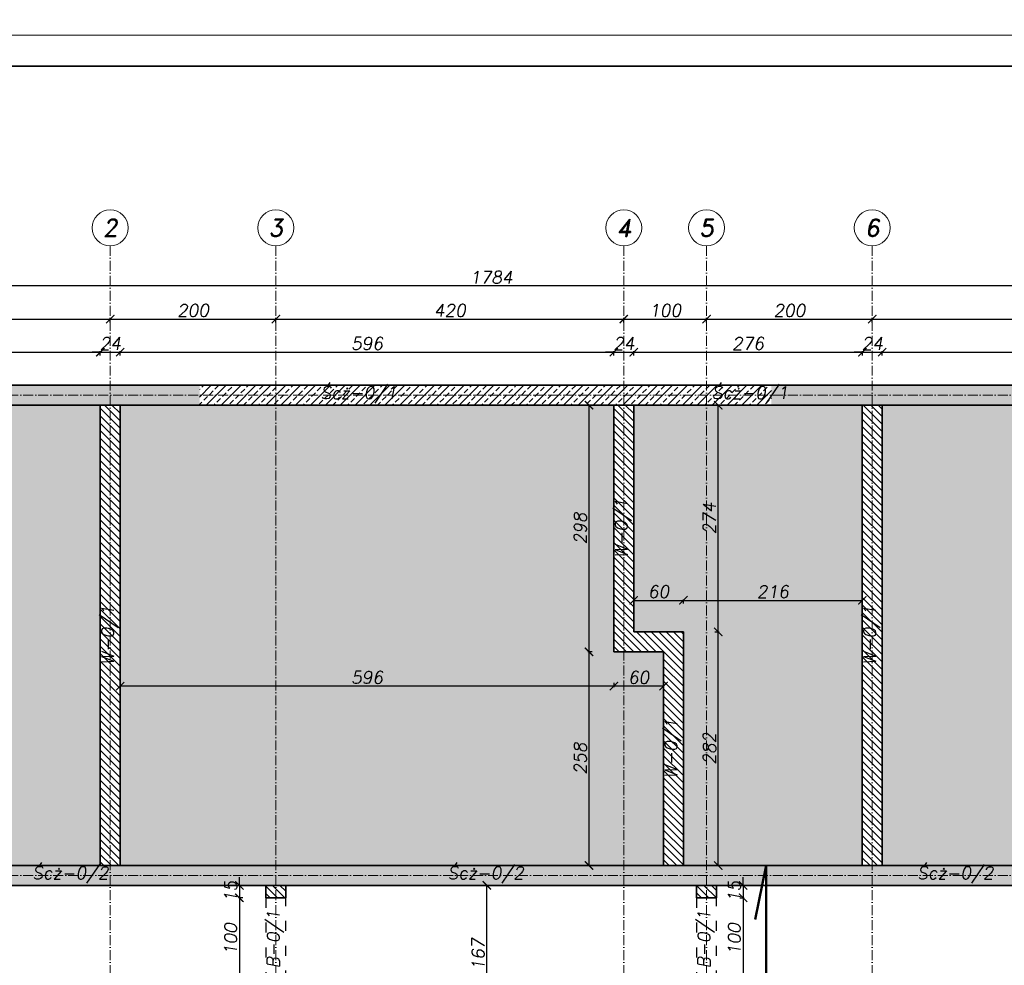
# Model space of a CAD drawing. Header units: millimetres. Extents: x 295948 to 312016, y 6878 to 18016.
# Tile 53 of 252: x 296629 to 297818, y 14665 to 15807. Entities that reach past the tile are written whole.
import ezdxf

# ---------------------------------------------------------------- set-up
doc = ezdxf.new("R2010")
doc.units = ezdxf.units.MM
doc.linetypes.add('ACAD_ISO03W100', pattern=[30, 12, -18])
doc.linetypes.add('ACAD_ISO10W100', pattern=[18, 12, -3, 0, -3])
for name, color, linetype, lineweight in [('konstrukcja', 3, 'Continuous', 35), ('konstrukcja wymiary', 1, 'Continuous', 13), ('kreskowanie', 253, 'Continuous', 0), ('opisy', 2, 'Continuous', 18), ('osie', 5, 'ACAD_ISO10W100', 13), ('zbrojenie', 4, 'Continuous', 50)]:
    doc.layers.add(name, color=color, linetype=linetype, lineweight=lineweight)
doc.layers.add('przerywane', color=6, linetype='ACAD_ISO03W100')
doc.styles.add('KONSTRUKCJA', font='romand.shx', dxfattribs={"oblique": 10})
doc.styles.get("Standard").update_dxf_attribs({"font": 'romand.shx', "oblique": 10})
doc.dimstyles.new('175', dxfattribs={"dimtxt": 15, "dimasz": 10, "dimexe": 1.25, "dimexo": 0.625, "dimgap": 3, "dimtad": 1, "dimdec": 0, "dimrnd": 0.5, "dimtxsty": 'KONSTRUKCJA', "dimblk": 'ARCHTICK', "dimcen": 2.5, "dimadec": 0, "dimazin": 0, "dimtfac": 1, "dimtdec": 0, "dimtix": 1, "dimtmove": 0, "dimatfit": 3, "dimfxl": 4, "dimfxlon": 1, "dimarcsym": 0})

# ---------------------------------------------------------------- blocks, each defined once
blk = doc.blocks.new('_ArchTick')
at = {"color": 0, "linetype": 'ByBlock', "lineweight": 13, "const_width": 0.15}
blk.add_lwpolyline([(-0.5, -0.5), (0.5, 0.5)], dxfattribs=at)
blk = doc.blocks.new('*D68')
at = {"layer": 'Defpoints', "color": 0, "transparency": 16777216}
for p in [(296738.4, 15445.3), (296318.4, 15365.3), (296738.4, 15365.3)]:
    blk.add_point(p, dxfattribs=at)
at = {"layer": 'konstrukcja wymiary', "color": 0, "lineweight": -2, "transparency": 16777216}
for p, q in [((296318.4, 15441.3), (296318.4, 15446.6)), ((296318.4, 15445.3), (296738.4, 15445.3)), ((296738.4, 15441.3), (296738.4, 15446.6))]:
    blk.add_line(p, q, dxfattribs=at)
at = {"layer": 'konstrukcja wymiary', "color": 0, "lineweight": -2, "transparency": 16777216, "xscale": 10, "yscale": 10, "zscale": 10, "rotation": 180}
blk.add_blockref('_ArchTick', (296318.4, 15445.3), dxfattribs=at)
at = {"layer": 'konstrukcja wymiary', "color": 0, "lineweight": -2, "transparency": 16777216, "xscale": 10, "yscale": 10, "zscale": 10}
blk.add_blockref('_ArchTick', (296738.4, 15445.3), dxfattribs=at)
at = {"layer": 'konstrukcja wymiary', "color": 0, "transparency": 16777216, "insert": (296528.4, 15455.8), "char_height": 15, "attachment_point": 5, "style": 'KONSTRUKCJA'}
blk.add_mtext('420', dxfattribs=at)
blk = doc.blocks.new('*D69')
at = {"layer": 'Defpoints', "color": 0, "transparency": 16777216}
for p in [(296938.4, 15445.3), (296738.4, 15365.3), (296938.4, 15365.3)]:
    blk.add_point(p, dxfattribs=at)
at = {"layer": 'konstrukcja wymiary', "color": 0, "lineweight": -2, "transparency": 16777216}
for p, q in [((296738.4, 15441.3), (296738.4, 15446.6)), ((296738.4, 15445.3), (296938.4, 15445.3)), ((296938.4, 15441.3), (296938.4, 15446.6))]:
    blk.add_line(p, q, dxfattribs=at)
at = {"layer": 'konstrukcja wymiary', "color": 0, "lineweight": -2, "transparency": 16777216, "xscale": 10, "yscale": 10, "zscale": 10, "rotation": 180}
blk.add_blockref('_ArchTick', (296738.4, 15445.3), dxfattribs=at)
at = {"layer": 'konstrukcja wymiary', "color": 0, "lineweight": -2, "transparency": 16777216, "xscale": 10, "yscale": 10, "zscale": 10}
blk.add_blockref('_ArchTick', (296938.4, 15445.3), dxfattribs=at)
at = {"layer": 'konstrukcja wymiary', "color": 0, "transparency": 16777216, "insert": (296838.4, 15455.8), "char_height": 15, "attachment_point": 5, "style": 'KONSTRUKCJA'}
blk.add_mtext('200', dxfattribs=at)
blk = doc.blocks.new('*D70')
at = {"layer": 'Defpoints', "color": 0, "transparency": 16777216}
for p in [(297358.4, 15445.3), (296938.4, 15365.3), (297358.4, 15365.3)]:
    blk.add_point(p, dxfattribs=at)
at = {"layer": 'konstrukcja wymiary', "color": 0, "lineweight": -2, "transparency": 16777216}
for p, q in [((296938.4, 15441.3), (296938.4, 15446.6)), ((296938.4, 15445.3), (297358.4, 15445.3)), ((297358.4, 15441.3), (297358.4, 15446.6))]:
    blk.add_line(p, q, dxfattribs=at)
at = {"layer": 'konstrukcja wymiary', "color": 0, "lineweight": -2, "transparency": 16777216, "xscale": 10, "yscale": 10, "zscale": 10, "rotation": 180}
blk.add_blockref('_ArchTick', (296938.4, 15445.3), dxfattribs=at)
at = {"layer": 'konstrukcja wymiary', "color": 0, "lineweight": -2, "transparency": 16777216, "xscale": 10, "yscale": 10, "zscale": 10}
blk.add_blockref('_ArchTick', (297358.4, 15445.3), dxfattribs=at)
at = {"layer": 'konstrukcja wymiary', "color": 0, "transparency": 16777216, "insert": (297148.4, 15455.8), "char_height": 15, "attachment_point": 5, "style": 'KONSTRUKCJA'}
blk.add_mtext('420', dxfattribs=at)
blk = doc.blocks.new('*D71')
at = {"layer": 'Defpoints', "color": 0, "transparency": 16777216}
for p in [(297458.4, 15445.3), (297358.4, 15365.3), (297458.4, 15365.3)]:
    blk.add_point(p, dxfattribs=at)
at = {"layer": 'konstrukcja wymiary', "color": 0, "lineweight": -2, "transparency": 16777216}
for p, q in [((297358.4, 15441.3), (297358.4, 15446.6)), ((297358.4, 15445.3), (297458.4, 15445.3)), ((297458.4, 15441.3), (297458.4, 15446.6))]:
    blk.add_line(p, q, dxfattribs=at)
at = {"layer": 'konstrukcja wymiary', "color": 0, "lineweight": -2, "transparency": 16777216, "xscale": 10, "yscale": 10, "zscale": 10, "rotation": 180}
blk.add_blockref('_ArchTick', (297358.4, 15445.3), dxfattribs=at)
at = {"layer": 'konstrukcja wymiary', "color": 0, "lineweight": -2, "transparency": 16777216, "xscale": 10, "yscale": 10, "zscale": 10}
blk.add_blockref('_ArchTick', (297458.4, 15445.3), dxfattribs=at)
at = {"layer": 'konstrukcja wymiary', "color": 0, "transparency": 16777216, "insert": (297408.4, 15455.8), "char_height": 15, "attachment_point": 5, "style": 'KONSTRUKCJA'}
blk.add_mtext('100', dxfattribs=at)
blk = doc.blocks.new('*D72')
at = {"layer": 'Defpoints', "color": 0, "transparency": 16777216}
for p in [(297658.4, 15445.3), (297458.4, 15365.3), (297658.4, 15365.3)]:
    blk.add_point(p, dxfattribs=at)
at = {"layer": 'konstrukcja wymiary', "color": 0, "lineweight": -2, "transparency": 16777216}
for p, q in [((297458.4, 15441.3), (297458.4, 15446.6)), ((297458.4, 15445.3), (297658.4, 15445.3)), ((297658.4, 15441.3), (297658.4, 15446.6))]:
    blk.add_line(p, q, dxfattribs=at)
at = {"layer": 'konstrukcja wymiary', "color": 0, "lineweight": -2, "transparency": 16777216, "xscale": 10, "yscale": 10, "zscale": 10, "rotation": 180}
blk.add_blockref('_ArchTick', (297458.4, 15445.3), dxfattribs=at)
at = {"layer": 'konstrukcja wymiary', "color": 0, "lineweight": -2, "transparency": 16777216, "xscale": 10, "yscale": 10, "zscale": 10}
blk.add_blockref('_ArchTick', (297658.4, 15445.3), dxfattribs=at)
at = {"layer": 'konstrukcja wymiary', "color": 0, "transparency": 16777216, "insert": (297558.4, 15455.8), "char_height": 15, "attachment_point": 5, "style": 'KONSTRUKCJA'}
blk.add_mtext('200', dxfattribs=at)
blk = doc.blocks.new('*D73')
at = {"layer": 'Defpoints', "color": 0, "transparency": 16777216}
for p in [(298078.4, 15445.3), (297658.4, 15365.3), (298078.4, 15365.3)]:
    blk.add_point(p, dxfattribs=at)
at = {"layer": 'konstrukcja wymiary', "color": 0, "lineweight": -2, "transparency": 16777216}
for p, q in [((297658.4, 15441.3), (297658.4, 15446.6)), ((297658.4, 15445.3), (298078.4, 15445.3)), ((298078.4, 15441.3), (298078.4, 15446.6))]:
    blk.add_line(p, q, dxfattribs=at)
at = {"layer": 'konstrukcja wymiary', "color": 0, "lineweight": -2, "transparency": 16777216, "xscale": 10, "yscale": 10, "zscale": 10, "rotation": 180}
blk.add_blockref('_ArchTick', (297658.4, 15445.3), dxfattribs=at)
at = {"layer": 'konstrukcja wymiary', "color": 0, "lineweight": -2, "transparency": 16777216, "xscale": 10, "yscale": 10, "zscale": 10}
blk.add_blockref('_ArchTick', (298078.4, 15445.3), dxfattribs=at)
at = {"layer": 'konstrukcja wymiary', "color": 0, "transparency": 16777216, "insert": (297868.4, 15455.8), "char_height": 15, "attachment_point": 5, "style": 'KONSTRUKCJA'}
blk.add_mtext('420', dxfattribs=at)
blk = doc.blocks.new('*D74')
at = {"layer": 'Defpoints', "color": 0, "transparency": 16777216}
for p in [(296306.4, 15485.3), (296306.4, 15365.3), (298090.4, 15365.3)]:
    blk.add_point(p, dxfattribs=at)
at = {"layer": 'konstrukcja wymiary', "color": 0, "lineweight": -2, "transparency": 16777216}
for p, q in [((296306.4, 15481.3), (296306.4, 15486.6)), ((298090.4, 15485.3), (296306.4, 15485.3)), ((298090.4, 15481.3), (298090.4, 15486.6))]:
    blk.add_line(p, q, dxfattribs=at)
at = {"layer": 'konstrukcja wymiary', "color": 0, "lineweight": -2, "transparency": 16777216, "xscale": 10, "yscale": 10, "zscale": 10, "rotation": 180}
blk.add_blockref('_ArchTick', (296306.4, 15485.3), dxfattribs=at)
at = {"layer": 'konstrukcja wymiary', "color": 0, "lineweight": -2, "transparency": 16777216, "xscale": 10, "yscale": 10, "zscale": 10}
blk.add_blockref('_ArchTick', (298090.4, 15485.3), dxfattribs=at)
at = {"layer": 'konstrukcja wymiary', "color": 0, "transparency": 16777216, "insert": (297198.4, 15495.8), "char_height": 15, "attachment_point": 5, "style": 'KONSTRUKCJA'}
blk.add_mtext('1784', dxfattribs=at)
blk = doc.blocks.new('*D1661')
at = {"layer": 'Defpoints', "color": 0, "transparency": 16777216}
for p in [(296726.4, 15405.3), (296330.4, 15341.3), (296726.4, 15341.3)]:
    blk.add_point(p, dxfattribs=at)
at = {"layer": 'konstrukcja wymiary', "color": 0, "lineweight": -2, "transparency": 16777216}
for p, q in [((296330.4, 15401.3), (296330.4, 15406.6)), ((296726.4, 15401.3), (296726.4, 15406.6)), ((296330.4, 15405.3), (296726.4, 15405.3))]:
    blk.add_line(p, q, dxfattribs=at)
at = {"layer": 'konstrukcja wymiary', "color": 0, "lineweight": -2, "transparency": 16777216, "xscale": 10, "yscale": 10, "zscale": 10, "rotation": 180}
blk.add_blockref('_ArchTick', (296330.4, 15405.3), dxfattribs=at)
at = {"layer": 'konstrukcja wymiary', "color": 0, "lineweight": -2, "transparency": 16777216, "xscale": 10, "yscale": 10, "zscale": 10}
blk.add_blockref('_ArchTick', (296726.4, 15405.3), dxfattribs=at)
at = {"layer": 'konstrukcja wymiary', "color": 0, "transparency": 16777216, "insert": (296528.4, 15415.8), "char_height": 15, "attachment_point": 5, "style": 'KONSTRUKCJA'}
blk.add_mtext('396', dxfattribs=at)
blk = doc.blocks.new('*D1662')
at = {"layer": 'Defpoints', "color": 0, "transparency": 16777216}
for p in [(296750.4, 15405.3), (296726.4, 15341.3), (296750.4, 15341.3)]:
    blk.add_point(p, dxfattribs=at)
at = {"layer": 'konstrukcja wymiary', "color": 0, "lineweight": -2, "transparency": 16777216}
for p, q in [((296726.4, 15401.3), (296726.4, 15406.6)), ((296750.4, 15401.3), (296750.4, 15406.6)), ((296726.4, 15405.3), (296716.4, 15405.3)), ((296726.4, 15405.3), (296750.4, 15405.3)), ((296750.4, 15405.3), (296760.4, 15405.3))]:
    blk.add_line(p, q, dxfattribs=at)
at = {"layer": 'konstrukcja wymiary', "color": 0, "lineweight": -2, "transparency": 16777216, "xscale": 10, "yscale": 10, "zscale": 10}
blk.add_blockref('_ArchTick', (296726.4, 15405.3), dxfattribs=at)
at = {"layer": 'konstrukcja wymiary', "color": 0, "lineweight": -2, "transparency": 16777216, "xscale": 10, "yscale": 10, "zscale": 10, "rotation": 180}
blk.add_blockref('_ArchTick', (296750.4, 15405.3), dxfattribs=at)
at = {"layer": 'konstrukcja wymiary', "color": 0, "transparency": 16777216, "insert": (296738.4, 15415.8), "char_height": 15, "attachment_point": 5, "style": 'KONSTRUKCJA'}
blk.add_mtext('24', dxfattribs=at)
blk = doc.blocks.new('*D1663')
at = {"layer": 'Defpoints', "color": 0, "transparency": 16777216}
for p in [(297346.4, 15405.3), (296750.4, 15341.3), (297346.4, 15341.3)]:
    blk.add_point(p, dxfattribs=at)
at = {"layer": 'konstrukcja wymiary', "color": 0, "lineweight": -2, "transparency": 16777216}
for p, q in [((296750.4, 15401.3), (296750.4, 15406.6)), ((297346.4, 15401.3), (297346.4, 15406.6)), ((296750.4, 15405.3), (297346.4, 15405.3))]:
    blk.add_line(p, q, dxfattribs=at)
at = {"layer": 'konstrukcja wymiary', "color": 0, "lineweight": -2, "transparency": 16777216, "xscale": 10, "yscale": 10, "zscale": 10, "rotation": 180}
blk.add_blockref('_ArchTick', (296750.4, 15405.3), dxfattribs=at)
at = {"layer": 'konstrukcja wymiary', "color": 0, "lineweight": -2, "transparency": 16777216, "xscale": 10, "yscale": 10, "zscale": 10}
blk.add_blockref('_ArchTick', (297346.4, 15405.3), dxfattribs=at)
at = {"layer": 'konstrukcja wymiary', "color": 0, "transparency": 16777216, "insert": (297048.4, 15415.8), "char_height": 15, "attachment_point": 5, "style": 'KONSTRUKCJA'}
blk.add_mtext('596', dxfattribs=at)
blk = doc.blocks.new('*D1664')
at = {"layer": 'Defpoints', "color": 0, "transparency": 16777216}
for p in [(297370.4, 15405.3), (297346.4, 15341.3), (297370.4, 15341.3)]:
    blk.add_point(p, dxfattribs=at)
at = {"layer": 'konstrukcja wymiary', "color": 0, "lineweight": -2, "transparency": 16777216}
for p, q in [((297346.4, 15401.3), (297346.4, 15406.6)), ((297370.4, 15401.3), (297370.4, 15406.6)), ((297346.4, 15405.3), (297336.4, 15405.3)), ((297346.4, 15405.3), (297370.4, 15405.3)), ((297370.4, 15405.3), (297380.4, 15405.3))]:
    blk.add_line(p, q, dxfattribs=at)
at = {"layer": 'konstrukcja wymiary', "color": 0, "lineweight": -2, "transparency": 16777216, "xscale": 10, "yscale": 10, "zscale": 10}
blk.add_blockref('_ArchTick', (297346.4, 15405.3), dxfattribs=at)
at = {"layer": 'konstrukcja wymiary', "color": 0, "lineweight": -2, "transparency": 16777216, "xscale": 10, "yscale": 10, "zscale": 10, "rotation": 180}
blk.add_blockref('_ArchTick', (297370.4, 15405.3), dxfattribs=at)
at = {"layer": 'konstrukcja wymiary', "color": 0, "transparency": 16777216, "insert": (297358.4, 15415.8), "char_height": 15, "attachment_point": 5, "style": 'KONSTRUKCJA'}
blk.add_mtext('24', dxfattribs=at)
blk = doc.blocks.new('*D1665')
at = {"layer": 'Defpoints', "color": 0, "transparency": 16777216}
for p in [(297646.4, 15405.3), (297370.4, 15341.3), (297646.4, 15341.3)]:
    blk.add_point(p, dxfattribs=at)
at = {"layer": 'konstrukcja wymiary', "color": 0, "lineweight": -2, "transparency": 16777216}
for p, q in [((297370.4, 15401.3), (297370.4, 15406.6)), ((297646.4, 15401.3), (297646.4, 15406.6)), ((297370.4, 15405.3), (297646.4, 15405.3))]:
    blk.add_line(p, q, dxfattribs=at)
at = {"layer": 'konstrukcja wymiary', "color": 0, "lineweight": -2, "transparency": 16777216, "xscale": 10, "yscale": 10, "zscale": 10, "rotation": 180}
blk.add_blockref('_ArchTick', (297370.4, 15405.3), dxfattribs=at)
at = {"layer": 'konstrukcja wymiary', "color": 0, "lineweight": -2, "transparency": 16777216, "xscale": 10, "yscale": 10, "zscale": 10}
blk.add_blockref('_ArchTick', (297646.4, 15405.3), dxfattribs=at)
at = {"layer": 'konstrukcja wymiary', "color": 0, "transparency": 16777216, "insert": (297508.4, 15415.8), "char_height": 15, "attachment_point": 5, "style": 'KONSTRUKCJA'}
blk.add_mtext('276', dxfattribs=at)
blk = doc.blocks.new('*D1666')
at = {"layer": 'Defpoints', "color": 0, "transparency": 16777216}
for p in [(297670.4, 15405.3), (297646.4, 15341.3), (297670.4, 15341.3)]:
    blk.add_point(p, dxfattribs=at)
at = {"layer": 'konstrukcja wymiary', "color": 0, "lineweight": -2, "transparency": 16777216}
for p, q in [((297646.4, 15401.3), (297646.4, 15406.6)), ((297670.4, 15401.3), (297670.4, 15406.6)), ((297646.4, 15405.3), (297636.4, 15405.3)), ((297646.4, 15405.3), (297670.4, 15405.3)), ((297670.4, 15405.3), (297680.4, 15405.3))]:
    blk.add_line(p, q, dxfattribs=at)
at = {"layer": 'konstrukcja wymiary', "color": 0, "lineweight": -2, "transparency": 16777216, "xscale": 10, "yscale": 10, "zscale": 10}
blk.add_blockref('_ArchTick', (297646.4, 15405.3), dxfattribs=at)
at = {"layer": 'konstrukcja wymiary', "color": 0, "lineweight": -2, "transparency": 16777216, "xscale": 10, "yscale": 10, "zscale": 10, "rotation": 180}
blk.add_blockref('_ArchTick', (297670.4, 15405.3), dxfattribs=at)
at = {"layer": 'konstrukcja wymiary', "color": 0, "transparency": 16777216, "insert": (297658.4, 15415.8), "char_height": 15, "attachment_point": 5, "style": 'KONSTRUKCJA'}
blk.add_mtext('24', dxfattribs=at)
blk = doc.blocks.new('*D1667')
at = {"layer": 'Defpoints', "color": 0, "transparency": 16777216}
for p in [(298066.4, 15405.3), (297670.4, 15341.3), (298066.4, 15341.3)]:
    blk.add_point(p, dxfattribs=at)
at = {"layer": 'konstrukcja wymiary', "color": 0, "lineweight": -2, "transparency": 16777216}
for p, q in [((297670.4, 15401.3), (297670.4, 15406.6)), ((298066.4, 15401.3), (298066.4, 15406.6)), ((297670.4, 15405.3), (298066.4, 15405.3))]:
    blk.add_line(p, q, dxfattribs=at)
at = {"layer": 'konstrukcja wymiary', "color": 0, "lineweight": -2, "transparency": 16777216, "xscale": 10, "yscale": 10, "zscale": 10, "rotation": 180}
blk.add_blockref('_ArchTick', (297670.4, 15405.3), dxfattribs=at)
at = {"layer": 'konstrukcja wymiary', "color": 0, "lineweight": -2, "transparency": 16777216, "xscale": 10, "yscale": 10, "zscale": 10}
blk.add_blockref('_ArchTick', (298066.4, 15405.3), dxfattribs=at)
at = {"layer": 'konstrukcja wymiary', "color": 0, "transparency": 16777216, "insert": (297868.4, 15415.8), "char_height": 15, "attachment_point": 5, "style": 'KONSTRUKCJA'}
blk.add_mtext('396', dxfattribs=at)
blk = doc.blocks.new('*D1686')
at = {"layer": 'Defpoints', "color": 0, "transparency": 16777216}
for p in [(296926.4, 14761.3), (296894.3, 14746.3), (296926.4, 14746.3)]:
    blk.add_point(p, dxfattribs=at)
at = {"layer": 'konstrukcja wymiary', "color": 0, "lineweight": -2, "transparency": 16777216}
for p, q in [((296894.3, 14761.3), (296894.3, 14771.3)), ((296898.3, 14761.3), (296893.1, 14761.3)), ((296894.3, 14761.3), (296894.3, 14746.3)), ((296898.3, 14746.3), (296893.1, 14746.3)), ((296894.3, 14746.3), (296894.3, 14736.3))]:
    blk.add_line(p, q, dxfattribs=at)
at = {"layer": 'konstrukcja wymiary', "color": 0, "lineweight": -2, "transparency": 16777216, "xscale": 10, "yscale": 10, "zscale": 10}
for p, rotation in [((296894.3, 14761.3), 270), ((296894.3, 14746.3), 90)]:
    blk.add_blockref('_ArchTick', p, dxfattribs=dict(at, rotation=rotation))
at = {"layer": 'konstrukcja wymiary', "color": 0, "transparency": 16777216, "insert": (296883.8, 14753.8), "char_height": 15, "attachment_point": 5, "rotation": 90, "style": 'KONSTRUKCJA'}
blk.add_mtext('15', dxfattribs=at)
blk = doc.blocks.new('*D1687')
at = {"layer": 'Defpoints', "color": 0, "transparency": 16777216}
for p in [(296926.4, 14746.3), (296894.3, 14646.3), (296926.4, 14646.3)]:
    blk.add_point(p, dxfattribs=at)
at = {"layer": 'konstrukcja wymiary', "color": 0, "lineweight": -2, "transparency": 16777216}
for p, q in [((296898.3, 14746.3), (296893.1, 14746.3)), ((296894.3, 14746.3), (296894.3, 14646.3)), ((296898.3, 14646.3), (296893.1, 14646.3))]:
    blk.add_line(p, q, dxfattribs=at)
at = {"layer": 'konstrukcja wymiary', "color": 0, "lineweight": -2, "transparency": 16777216, "xscale": 10, "yscale": 10, "zscale": 10}
for p, rotation in [((296894.3, 14746.3), 90), ((296894.3, 14646.3), 270)]:
    blk.add_blockref('_ArchTick', p, dxfattribs=dict(at, rotation=rotation))
at = {"layer": 'konstrukcja wymiary', "color": 0, "transparency": 16777216, "insert": (296883.8, 14696.3), "char_height": 15, "attachment_point": 5, "rotation": 90, "style": 'KONSTRUKCJA'}
blk.add_mtext('100', dxfattribs=at)
blk = doc.blocks.new('*D1690')
at = {"layer": 'Defpoints', "color": 0, "transparency": 16777216}
for p in [(297470.4, 14761.3), (297470.4, 14746.3), (297502.4, 14746.3)]:
    blk.add_point(p, dxfattribs=at)
at = {"layer": 'konstrukcja wymiary', "color": 0, "lineweight": -2, "transparency": 16777216}
for p, q in [((297502.4, 14761.3), (297502.4, 14771.3)), ((297498.4, 14761.3), (297503.6, 14761.3)), ((297502.4, 14761.3), (297502.4, 14746.3)), ((297498.4, 14746.3), (297503.6, 14746.3)), ((297502.4, 14746.3), (297502.4, 14736.3))]:
    blk.add_line(p, q, dxfattribs=at)
at = {"layer": 'konstrukcja wymiary', "color": 0, "lineweight": -2, "transparency": 16777216, "xscale": 10, "yscale": 10, "zscale": 10}
for p, rotation in [((297502.4, 14761.3), 270), ((297502.4, 14746.3), 90)]:
    blk.add_blockref('_ArchTick', p, dxfattribs=dict(at, rotation=rotation))
at = {"layer": 'konstrukcja wymiary', "color": 0, "transparency": 16777216, "insert": (297491.9, 14753.8), "char_height": 15, "attachment_point": 5, "rotation": 90, "style": 'KONSTRUKCJA'}
blk.add_mtext('15', dxfattribs=at)
blk = doc.blocks.new('*D1691')
at = {"layer": 'Defpoints', "color": 0, "transparency": 16777216}
for p in [(297470.4, 14746.3), (297470.4, 14646.3), (297502.4, 14646.3)]:
    blk.add_point(p, dxfattribs=at)
at = {"layer": 'konstrukcja wymiary', "color": 0, "lineweight": -2, "transparency": 16777216}
for p, q in [((297498.4, 14746.3), (297503.6, 14746.3)), ((297502.4, 14746.3), (297502.4, 14646.3)), ((297498.4, 14646.3), (297503.6, 14646.3))]:
    blk.add_line(p, q, dxfattribs=at)
at = {"layer": 'konstrukcja wymiary', "color": 0, "lineweight": -2, "transparency": 16777216, "xscale": 10, "yscale": 10, "zscale": 10}
for p, rotation in [((297502.4, 14746.3), 90), ((297502.4, 14646.3), 270)]:
    blk.add_blockref('_ArchTick', p, dxfattribs=dict(at, rotation=rotation))
at = {"layer": 'konstrukcja wymiary', "color": 0, "transparency": 16777216, "insert": (297491.9, 14696.3), "char_height": 15, "attachment_point": 5, "rotation": 90, "style": 'KONSTRUKCJA'}
blk.add_mtext('100', dxfattribs=at)
blk = doc.blocks.new('*D1724')
at = {"layer": 'Defpoints', "color": 0, "transparency": 16777216}
for p in [(297193.1, 14761.3), (297358.4, 14761.3), (297214.4, 14594.3)]:
    blk.add_point(p, dxfattribs=at)
at = {"layer": 'konstrukcja wymiary', "color": 0, "lineweight": -2, "transparency": 16777216}
for p, q in [((297197.1, 14761.3), (297191.8, 14761.3)), ((297193.1, 14594.3), (297193.1, 14761.3)), ((297197.1, 14594.3), (297191.8, 14594.3))]:
    blk.add_line(p, q, dxfattribs=at)
at = {"layer": 'konstrukcja wymiary', "color": 0, "lineweight": -2, "transparency": 16777216, "xscale": 10, "yscale": 10, "zscale": 10}
for p, rotation in [((297193.1, 14761.3), 90), ((297193.1, 14594.3), 270)]:
    blk.add_blockref('_ArchTick', p, dxfattribs=dict(at, rotation=rotation))
at = {"layer": 'konstrukcja wymiary', "color": 0, "transparency": 16777216, "insert": (297182.6, 14677.8), "char_height": 15, "attachment_point": 5, "rotation": 90, "style": 'KONSTRUKCJA'}
blk.add_mtext('167', dxfattribs=at)
blk = doc.blocks.new('*D1725')
at = {"layer": 'Defpoints', "color": 0, "transparency": 16777216}
for p in [(297430.4, 15105.6), (297370.4, 15067.4), (297430.4, 15067.4)]:
    blk.add_point(p, dxfattribs=at)
at = {"layer": 'konstrukcja wymiary', "color": 0, "lineweight": -2, "transparency": 16777216}
for p, q in [((297370.4, 15101.6), (297370.4, 15106.8)), ((297370.4, 15105.6), (297430.4, 15105.6)), ((297430.4, 15101.6), (297430.4, 15106.8))]:
    blk.add_line(p, q, dxfattribs=at)
at = {"layer": 'konstrukcja wymiary', "color": 0, "lineweight": -2, "transparency": 16777216, "xscale": 10, "yscale": 10, "zscale": 10, "rotation": 180}
blk.add_blockref('_ArchTick', (297370.4, 15105.6), dxfattribs=at)
at = {"layer": 'konstrukcja wymiary', "color": 0, "lineweight": -2, "transparency": 16777216, "xscale": 10, "yscale": 10, "zscale": 10}
blk.add_blockref('_ArchTick', (297430.4, 15105.6), dxfattribs=at)
at = {"layer": 'konstrukcja wymiary', "color": 0, "transparency": 16777216, "insert": (297400.4, 15116.1), "char_height": 15, "attachment_point": 5, "style": 'KONSTRUKCJA'}
blk.add_mtext('60', dxfattribs=at)
blk = doc.blocks.new('*D1726')
at = {"layer": 'Defpoints', "color": 0, "transparency": 16777216}
for p in [(297646.4, 15105.6), (297430.4, 15067.4), (297646.4, 14785.3)]:
    blk.add_point(p, dxfattribs=at)
at = {"layer": 'konstrukcja wymiary', "color": 0, "lineweight": -2, "transparency": 16777216}
for p, q in [((297430.4, 15101.6), (297430.4, 15106.8)), ((297430.4, 15105.6), (297646.4, 15105.6)), ((297646.4, 15101.6), (297646.4, 15106.8))]:
    blk.add_line(p, q, dxfattribs=at)
at = {"layer": 'konstrukcja wymiary', "color": 0, "lineweight": -2, "transparency": 16777216, "xscale": 10, "yscale": 10, "zscale": 10, "rotation": 180}
blk.add_blockref('_ArchTick', (297430.4, 15105.6), dxfattribs=at)
at = {"layer": 'konstrukcja wymiary', "color": 0, "lineweight": -2, "transparency": 16777216, "xscale": 10, "yscale": 10, "zscale": 10}
blk.add_blockref('_ArchTick', (297646.4, 15105.6), dxfattribs=at)
at = {"layer": 'konstrukcja wymiary', "color": 0, "transparency": 16777216, "insert": (297538.4, 15116.1), "char_height": 15, "attachment_point": 5, "style": 'KONSTRUKCJA'}
blk.add_mtext('216', dxfattribs=at)
blk = doc.blocks.new('*D1727')
at = {"layer": 'Defpoints', "color": 0, "transparency": 16777216}
for p in [(297346.4, 15043.4), (297406.4, 15043.4), (297346.4, 15002)]:
    blk.add_point(p, dxfattribs=at)
at = {"layer": 'konstrukcja wymiary', "color": 0, "lineweight": -2, "transparency": 16777216}
for p, q in [((297346.4, 15006), (297346.4, 15000.8)), ((297406.4, 15002), (297346.4, 15002)), ((297406.4, 15006), (297406.4, 15000.8))]:
    blk.add_line(p, q, dxfattribs=at)
at = {"layer": 'konstrukcja wymiary', "color": 0, "lineweight": -2, "transparency": 16777216, "xscale": 10, "yscale": 10, "zscale": 10, "rotation": 180}
blk.add_blockref('_ArchTick', (297346.4, 15002), dxfattribs=at)
at = {"layer": 'konstrukcja wymiary', "color": 0, "lineweight": -2, "transparency": 16777216, "xscale": 10, "yscale": 10, "zscale": 10}
blk.add_blockref('_ArchTick', (297406.4, 15002), dxfattribs=at)
at = {"layer": 'konstrukcja wymiary', "color": 0, "transparency": 16777216, "insert": (297376.4, 15012.5), "char_height": 15, "attachment_point": 5, "style": 'KONSTRUKCJA'}
blk.add_mtext('60', dxfattribs=at)
blk = doc.blocks.new('*D1728')
at = {"layer": 'Defpoints', "color": 0, "transparency": 16777216}
for p in [(297346.4, 15043.4), (296750.4, 15002), (296750.4, 14785.3)]:
    blk.add_point(p, dxfattribs=at)
at = {"layer": 'konstrukcja wymiary', "color": 0, "lineweight": -2, "transparency": 16777216}
for p, q in [((296750.4, 14998), (296750.4, 15003.3)), ((297346.4, 15002), (296750.4, 15002)), ((297346.4, 15006), (297346.4, 15000.8))]:
    blk.add_line(p, q, dxfattribs=at)
at = {"layer": 'konstrukcja wymiary', "color": 0, "lineweight": -2, "transparency": 16777216, "xscale": 10, "yscale": 10, "zscale": 10, "rotation": 180}
blk.add_blockref('_ArchTick', (296750.4, 15002), dxfattribs=at)
at = {"layer": 'konstrukcja wymiary', "color": 0, "lineweight": -2, "transparency": 16777216, "xscale": 10, "yscale": 10, "zscale": 10}
blk.add_blockref('_ArchTick', (297346.4, 15002), dxfattribs=at)
at = {"layer": 'konstrukcja wymiary', "color": 0, "transparency": 16777216, "insert": (297048.4, 15012.5), "char_height": 15, "attachment_point": 5, "style": 'KONSTRUKCJA'}
blk.add_mtext('596', dxfattribs=at)
blk = doc.blocks.new('*D1729')
at = {"layer": 'Defpoints', "color": 0, "transparency": 16777216}
for p in [(297346.4, 15341.3), (297316.4, 15043.4), (297346.4, 15043.4)]:
    blk.add_point(p, dxfattribs=at)
at = {"layer": 'konstrukcja wymiary', "color": 0, "lineweight": -2, "transparency": 16777216}
for p, q in [((297320.4, 15341.3), (297315.1, 15341.3)), ((297316.4, 15341.3), (297316.4, 15043.4)), ((297320.4, 15043.4), (297315.1, 15043.4))]:
    blk.add_line(p, q, dxfattribs=at)
at = {"layer": 'konstrukcja wymiary', "color": 0, "lineweight": -2, "transparency": 16777216, "xscale": 10, "yscale": 10, "zscale": 10}
for p, rotation in [((297316.4, 15341.3), 90), ((297316.4, 15043.4), 270)]:
    blk.add_blockref('_ArchTick', p, dxfattribs=dict(at, rotation=rotation))
at = {"layer": 'konstrukcja wymiary', "color": 0, "transparency": 16777216, "insert": (297305.9, 15192.4), "char_height": 15, "attachment_point": 5, "rotation": 90, "style": 'KONSTRUKCJA'}
blk.add_mtext('298', dxfattribs=at)
blk = doc.blocks.new('*D1730')
at = {"layer": 'Defpoints', "color": 0, "transparency": 16777216}
for p in [(297346.4, 15043.4), (297316.4, 14785.3), (297406.4, 14785.3)]:
    blk.add_point(p, dxfattribs=at)
at = {"layer": 'konstrukcja wymiary', "color": 0, "lineweight": -2, "transparency": 16777216}
for p, q in [((297320.4, 15043.4), (297315.1, 15043.4)), ((297316.4, 15043.4), (297316.4, 14785.3)), ((297320.4, 14785.3), (297315.1, 14785.3))]:
    blk.add_line(p, q, dxfattribs=at)
at = {"layer": 'konstrukcja wymiary', "color": 0, "lineweight": -2, "transparency": 16777216, "xscale": 10, "yscale": 10, "zscale": 10}
for p, rotation in [((297316.4, 15043.4), 90), ((297316.4, 14785.3), 270)]:
    blk.add_blockref('_ArchTick', p, dxfattribs=dict(at, rotation=rotation))
at = {"layer": 'konstrukcja wymiary', "color": 0, "transparency": 16777216, "insert": (297305.9, 14914.4), "char_height": 15, "attachment_point": 5, "rotation": 90, "style": 'KONSTRUKCJA'}
blk.add_mtext('258', dxfattribs=at)
blk = doc.blocks.new('*D1731')
at = {"layer": 'Defpoints', "color": 0, "transparency": 16777216}
for p in [(297430.4, 15067.4), (297472.4, 15067.4), (297430.4, 14785.3)]:
    blk.add_point(p, dxfattribs=at)
at = {"layer": 'konstrukcja wymiary', "color": 0, "lineweight": -2, "transparency": 16777216}
for p, q in [((297468.4, 15067.4), (297473.7, 15067.4)), ((297472.4, 14785.3), (297472.4, 15067.4)), ((297468.4, 14785.3), (297473.7, 14785.3))]:
    blk.add_line(p, q, dxfattribs=at)
at = {"layer": 'konstrukcja wymiary', "color": 0, "lineweight": -2, "transparency": 16777216, "xscale": 10, "yscale": 10, "zscale": 10}
for p, rotation in [((297472.4, 15067.4), 90), ((297472.4, 14785.3), 270)]:
    blk.add_blockref('_ArchTick', p, dxfattribs=dict(at, rotation=rotation))
at = {"layer": 'konstrukcja wymiary', "color": 0, "transparency": 16777216, "insert": (297461.9, 14926.4), "char_height": 15, "attachment_point": 5, "rotation": 90, "style": 'KONSTRUKCJA'}
blk.add_mtext('282', dxfattribs=at)
blk = doc.blocks.new('*D1732')
at = {"layer": 'Defpoints', "color": 0, "transparency": 16777216}
for p in [(297370.4, 15341.3), (297472.4, 15341.3), (297430.4, 15067.4)]:
    blk.add_point(p, dxfattribs=at)
at = {"layer": 'konstrukcja wymiary', "color": 0, "lineweight": -2, "transparency": 16777216}
for p, q in [((297468.4, 15341.3), (297473.7, 15341.3)), ((297472.4, 15067.4), (297472.4, 15341.3)), ((297468.4, 15067.4), (297473.7, 15067.4))]:
    blk.add_line(p, q, dxfattribs=at)
at = {"layer": 'konstrukcja wymiary', "color": 0, "lineweight": -2, "transparency": 16777216, "xscale": 10, "yscale": 10, "zscale": 10}
for p, rotation in [((297472.4, 15341.3), 90), ((297472.4, 15067.4), 270)]:
    blk.add_blockref('_ArchTick', p, dxfattribs=dict(at, rotation=rotation))
at = {"layer": 'konstrukcja wymiary', "color": 0, "transparency": 16777216, "insert": (297461.9, 15204.4), "char_height": 15, "attachment_point": 5, "rotation": 90, "style": 'KONSTRUKCJA'}
blk.add_mtext('274', dxfattribs=at)

msp = doc.modelspace()

# ---------------------------------------------------------------- hatches: boundary and pattern name
at = {"layer": 'kreskowanie'}
h = msp.add_hatch(dxfattribs=at)
h.set_pattern_fill('AR-SAND', color=256, scale=0.3)
h.paths.add_polyline_path([(296726.362, 15341.343), (296330.362, 15341.343), (296330.362, 14785.343), (296726.362, 14785.343)])
h.paths.add_polyline_path([(296938.362, 15341.343), (296750.362, 15341.343), (296750.362, 14785.343), (296938.362, 14785.343)])
h.paths.add_polyline_path([(297358.362, 15043.443), (297346.362, 15043.443), (297346.362, 15341.343), (296938.362, 15341.343), (296938.362, 14785.343), (297358.362, 14785.343)])
h.paths.add_polyline_path([(297406.362, 15043.443), (297358.362, 15043.443), (297358.362, 14785.343), (297406.362, 14785.343)])
h.paths.add_polyline_path([(297458.362, 15341.343), (297370.362, 15341.343), (297370.362, 15067.443), (297430.362, 15067.443), (297430.362, 14785.343), (297458.362, 14785.343)])
h.paths.add_polyline_path([(297646.362, 15341.343), (297458.362, 15341.343), (297458.362, 14785.343), (297646.362, 14785.343)])
h.paths.add_polyline_path([(298066.362, 15341.343), (297670.362, 15341.343), (297670.362, 14785.343), (298066.362, 14785.343)])
h.paths.add_polyline_path([(296334.555, 15009.405), (296334.555, 15111.191), (296302.169, 15116.902), (296302.169, 15015.116)], flags=9)
h.paths.add_polyline_path([(296486.338, 15337.649), (296588.124, 15337.649), (296593.834, 15370.036), (296492.049, 15370.036)], flags=9)
h.paths.add_polyline_path([(296984.411, 15337.649), (297086.196, 15337.649), (297091.907, 15370.036), (296990.121, 15370.036)], flags=9)
h.paths.add_polyline_path([(297456.951, 15337.649), (297558.737, 15337.649), (297564.448, 15370.036), (297462.662, 15370.036)], flags=9)
h.paths.add_polyline_path([(298094.555, 15009.405), (298094.555, 15111.191), (298062.169, 15116.902), (298062.169, 15015.116)], flags=9)
h.paths.add_polyline_path([(297812.569, 15337.649), (297914.355, 15337.649), (297920.065, 15370.036), (297818.28, 15370.036)], flags=9)
h = msp.add_hatch(dxfattribs=at)
h.set_pattern_fill('ANSI33', color=256, scale=2, style=0)
h.paths.add_polyline_path([(296846.207, 15365.343), (296306.362, 15365.343), (296306.362, 14126.343), (296846.207, 14126.343), (296846.207, 14150.343), (296330.362, 14150.343), (296330.362, 15341.343), (296846.207, 15341.343)])
h = msp.add_hatch(dxfattribs=at)
h.set_pattern_fill('ANSI33', color=256, scale=2, style=0)
h.paths.add_polyline_path([(297536.723, 15365.343), (296846.207, 15365.343), (296846.207, 15341.343), (297536.723, 15341.343)])
h = msp.add_hatch(dxfattribs=at)
h.set_pattern_fill('ANSI33', color=256, scale=2, style=0)
h.paths.add_polyline_path([(298090.362, 15365.343), (297536.723, 15365.343), (297536.723, 15341.343), (298066.362, 15341.343), (298066.362, 14150.343), (297536.723, 14150.343), (297536.723, 14126.343), (298090.362, 14126.343)])
h = msp.add_hatch(dxfattribs=at)
h.set_pattern_fill('ANSI31', color=256, scale=2, angle=90, style=0)
h.paths.add_polyline_path([(297470.362, 14646.343), (297446.362, 14646.343), (297446.362, 14594.343), (297383.362, 14594.343), (297383.362, 14570.343), (297446.362, 14570.343), (297446.362, 14210.343), (297470.362, 14210.343)])
h.paths.add_polyline_path([(296950.362, 14646.343), (296926.362, 14646.343), (296926.362, 14210.343), (296950.362, 14210.343)])
h.paths.add_polyline_path([(297406.362, 14785.343), (297430.362, 14785.343), (297430.362, 15067.443), (297370.362, 15067.443), (297370.362, 15341.343), (297346.362, 15341.343), (297346.362, 15043.443), (297406.362, 15043.443)])
h.paths.add_polyline_path([(297470.362, 14761.343), (297446.362, 14761.343), (297446.362, 14746.343), (297470.362, 14746.343)])
h.paths.add_polyline_path([(296950.362, 14761.343), (296926.362, 14761.343), (296926.362, 14746.343), (296950.362, 14746.343)])
h.paths.add_polyline_path([(297646.362, 14785.343), (297670.362, 14785.343), (297670.362, 15341.343), (297646.362, 15341.343)])
h.paths.add_polyline_path([(296726.362, 14785.343), (296750.362, 14785.343), (296750.362, 15341.343), (296726.362, 15341.343)])
h.paths.add_polyline_path([(297214.362, 14570.343), (297214.362, 14594.343), (297082.362, 14594.343), (297082.362, 14570.343)])
h.paths.add_polyline_path([(297238.362, 14594.343), (297238.362, 14570.343), (297283.362, 14570.343), (297283.362, 14594.343)])
h = msp.add_hatch(dxfattribs=at)
h.set_pattern_fill('ANSI33', color=256, scale=2, style=0)
h.paths.add_polyline_path([(297530.334, 14785.343), (296592.713, 14785.343), (296592.713, 14761.343), (297525.384, 14761.343)])
h.paths.add_polyline_path([(296592.713, 14785.343), (296330.362, 14785.343), (296330.362, 14761.343), (296587.763, 14761.343)])
h.paths.add_polyline_path([(298066.362, 14785.343), (297530.334, 14785.343), (297530.334, 14761.343), (298066.362, 14761.343)])
h.paths.add_polyline_path([(296895.032, 14736.754), (296895.032, 14766.397), (296872.646, 14770.344), (296872.646, 14740.701)], flags=9)
h.paths.add_polyline_path([(297503.077, 14736.754), (297503.077, 14766.397), (297480.691, 14770.344), (297480.691, 14740.701)], flags=9)
h.paths.add_polyline_path([(297136.209, 14757.649), (297242.281, 14757.649), (297247.991, 14790.036), (297141.92, 14790.036)], flags=9)
h.paths.add_polyline_path([(296634.883, 14757.649), (296740.955, 14757.649), (296746.665, 14790.036), (296640.594, 14790.036)], flags=9)
h.paths.add_polyline_path([(297703.179, 14757.649), (297809.251, 14757.649), (297814.961, 14790.036), (297708.89, 14790.036)], flags=9)

# ---------------------------------------------------------------- linework, layer by layer
at = {"layer": 'konstrukcja'}
for p, q in [((298090.362, 15365.343), (296306.362, 15365.343)), ((296330.362, 15341.343), (298066.362, 15341.343)), ((296726.362, 15341.343), (296726.362, 14785.343)), ((296750.362, 14785.343), (296750.362, 15341.343)), ((297346.362, 15341.343), (297346.362, 15043.443)), ((297370.362, 15067.443), (297370.362, 15341.343)), ((297646.362, 14785.343), (297646.362, 15341.343)), ((297670.362, 15341.343), (297670.362, 14785.343)), ((297430.362, 15067.443), (297370.362, 15067.443)), ((297430.362, 14785.343), (297430.362, 15067.443)), ((297346.362, 15043.443), (297406.362, 15043.443)), ((297406.362, 15043.443), (297406.362, 14785.343)), ((296330.362, 14785.343), (298066.362, 14785.343)), ((296330.362, 14761.343), (298066.362, 14761.343)), ((296926.362, 14761.343), (296926.362, 14746.343)), ((296950.362, 14746.343), (296950.362, 14761.343)), ((297446.362, 14761.343), (297446.362, 14746.343)), ((297470.362, 14746.343), (297470.362, 14761.343)), ((296926.362, 14746.343), (296950.362, 14746.343)), ((297446.362, 14746.343), (297470.362, 14746.343))]:
    msp.add_line(p, q, dxfattribs=at)
msp.add_lwpolyline([(295985.908, 15750.687), (299060.908, 15750.687), (299060.908, 13598.187), (295985.908, 13598.187)], close=True, dxfattribs=at)
at = {"layer": 'konstrukcja wymiary'}
for points in [[(295948.408, 18015.687), (299098.408, 18015.687), (299098.408, 15788.187), (295948.408, 15788.187)], [(295948.408, 15788.187), (299098.408, 15788.187), (299098.408, 13560.687), (295948.408, 13560.687)]]:
    msp.add_lwpolyline(points, close=True, dxfattribs=at)
at = {"layer": 'opisy'}
for centre in [(296738.362, 15555.488), (296938.362, 15555.488), (297358.362, 15555.488), (297458.362, 15555.488), (297658.362, 15555.488)]:
    msp.add_circle(centre, 21.7, dxfattribs=at)
at = {"layer": 'osie'}
for p, q in [((296738.362, 15533.788), (296738.362, 14064.608)), ((296938.362, 15533.788), (296938.362, 14064.608)), ((297358.362, 15533.788), (297358.362, 14064.608)), ((297458.362, 15533.788), (297458.362, 14064.608)), ((297658.362, 15533.788), (297658.362, 14064.608)), ((296126.645, 15353.343), (298155.44, 15353.343)), ((296126.645, 14773.343), (298155.44, 14773.343))]:
    msp.add_line(p, q, dxfattribs=at)
at = {"layer": 'przerywane'}
for p, q in [((296926.362, 14746.343), (296926.362, 14646.343)), ((296950.362, 14646.343), (296950.362, 14746.343)), ((297446.362, 14746.343), (297446.362, 14646.343)), ((297470.362, 14646.343), (297470.362, 14746.343))]:
    msp.add_line(p, q, dxfattribs=at)
at = {"layer": 'zbrojenie'}
for p, q in [((297530.334, 14785.343), (297516.873, 14720.079)), ((297530.334, 14126.343), (297530.334, 14785.343))]:
    msp.add_line(p, q, dxfattribs=at)

# ---------------------------------------------------------------- texts
at = {"layer": 'opisy', "char_height": 21, "width": 6.92519, "attachment_point": 5}
for s, insert in [('2', (296738.362, 15555.488)), ('3', (296938.362, 15555.488)), ('4', (297358.362, 15555.488)), ('5', (297458.362, 15555.488)), ('6', (297658.362, 15555.488))]:
    msp.add_mtext(s, dxfattribs=dict(at, insert=insert))
at = {"layer": 'opisy', "char_height": 15, "attachment_point": 5}
for s, insert in [('Ścż-0/1', (297038.348, 15353.843)), ('Ścż-0/1', (297510.889, 15353.843)), ('Ścż-0/2', (296690.354, 14773.843)), ('Ścż-0/2', (297191.68, 14773.843)), ('Ścż-0/2', (297758.65, 14773.843))]:
    msp.add_mtext(s, dxfattribs=dict(at, insert=insert))
at = {"layer": 'opisy', "char_height": 15, "attachment_point": 5, "rotation": 90}
for s, insert in [('W-0/1', (297357.862, 15192.493)), ('W-0/1', (296737.862, 15063.443)), ('W-0/1', (297657.862, 15063.443)), ('W-0/1', (297417.862, 14926.493)), ('B-0/1', (296937.862, 14696.343)), ('B-0/1', (297457.862, 14696.343))]:
    msp.add_mtext(s, dxfattribs=dict(at, insert=insert))

# ---------------------------------------------------------------- dimensions: what is measured, and where the dimension line sits
at = {"layer": 'konstrukcja wymiary'}
for base, p1, p2, picture, middle in [((296306.362, 15485.343), (298090.362, 15365.343), (296306.362, 15365.343), '*D74', (297198.362, 15495.843)), ((296738.362, 15445.343), (296318.362, 15365.343), (296738.362, 15365.343), '*D68', (296528.362, 15455.843)), ((297430.362, 15105.565), (297370.362, 15067.443), (297430.362, 15067.443), '*D1725', (297400.362, 15116.065)), ((297346.362, 15002.028), (297406.362, 15043.443), (297346.362, 15043.443), '*D1727', (297376.362, 15012.528))]:
    dim = msp.add_linear_dim(base=base, p1=p1, p2=p2, dimstyle='175', dxfattribs=at)
    dim.commit()
    dim.dimension.update_dxf_attribs({"geometry": picture, "text_midpoint": middle})
for base, p1, p2, picture, middle in [((296938.362, 15445.343), (296738.362, 15365.343), (296938.362, 15365.343), '*D69', (296838.362, 15455.843)), ((297358.362, 15445.343), (296938.362, 15365.343), (297358.362, 15365.343), '*D70', (297148.362, 15455.843)), ((297458.362, 15445.343), (297358.362, 15365.343), (297458.362, 15365.343), '*D71', (297408.362, 15455.843)), ((297658.362, 15445.343), (297458.362, 15365.343), (297658.362, 15365.343), '*D72', (297558.362, 15455.843)), ((298078.362, 15445.343), (297658.362, 15365.343), (298078.362, 15365.343), '*D73', (297868.362, 15455.843)), ((296726.362, 15405.343), (296330.362, 15341.343), (296726.362, 15341.343), '*D1661', (296528.362, 15415.843)), ((296750.362, 15405.343), (296726.362, 15341.343), (296750.362, 15341.343), '*D1662', (296738.362, 15415.843)), ((297346.362, 15405.343), (296750.362, 15341.343), (297346.362, 15341.343), '*D1663', (297048.362, 15415.843)), ((297370.362, 15405.343), (297346.362, 15341.343), (297370.362, 15341.343), '*D1664', (297358.362, 15415.843)), ((297646.362, 15405.343), (297370.362, 15341.343), (297646.362, 15341.343), '*D1665', (297508.362, 15415.843)), ((297670.362, 15405.343), (297646.362, 15341.343), (297670.362, 15341.343), '*D1666', (297658.362, 15415.843)), ((298066.362, 15405.343), (297670.362, 15341.343), (298066.362, 15341.343), '*D1667', (297868.362, 15415.843)), ((297646.362, 15105.565), (297430.362, 15067.443), (297646.362, 14785.343), '*D1726', (297538.362, 15116.065)), ((296750.362, 15002.028), (297346.362, 15043.443), (296750.362, 14785.343), '*D1728', (297048.362, 15012.528))]:
    dim = msp.add_linear_dim(base=base, p1=p1, p2=p2, dimstyle='175', override={"dimtmove": 1}, dxfattribs=at)
    dim.commit()
    dim.dimension.update_dxf_attribs({"geometry": picture, "text_midpoint": middle})
for base, p1, p2, picture, middle in [((297316.362, 15043.443), (297346.362, 15341.343), (297346.362, 15043.443), '*D1729', (297305.862, 15192.393)), ((297472.417, 15067.443), (297430.362, 14785.343), (297430.362, 15067.443), '*D1731', (297461.917, 14926.393)), ((296894.339, 14746.343), (296926.362, 14761.343), (296926.362, 14746.343), '*D1686', (296883.839, 14753.843)), ((297502.384, 14746.343), (297470.362, 14761.343), (297470.362, 14746.343), '*D1690', (297491.884, 14753.843))]:
    dim = msp.add_linear_dim(base=base, p1=p1, p2=p2, angle=90, dimstyle='175', dxfattribs=at)
    dim.commit()
    dim.dimension.update_dxf_attribs({"geometry": picture, "text_midpoint": middle})
for base, p1, p2, picture, middle in [((297472.417, 15341.343), (297430.362, 15067.443), (297370.362, 15341.343), '*D1732', (297461.917, 15204.393)), ((297316.362, 14785.343), (297346.362, 15043.443), (297406.362, 14785.343), '*D1730', (297305.862, 14914.393)), ((297193.07, 14761.343), (297214.362, 14594.343), (297358.362, 14761.343), '*D1724', (297182.57, 14677.843)), ((296894.339, 14646.343), (296926.362, 14746.343), (296926.362, 14646.343), '*D1687', (296883.839, 14696.343)), ((297502.384, 14646.343), (297470.362, 14746.343), (297470.362, 14646.343), '*D1691', (297491.884, 14696.343))]:
    dim = msp.add_linear_dim(base=base, p1=p1, p2=p2, angle=90, dimstyle='175', override={"dimtmove": 1}, dxfattribs=at)
    dim.commit()
    dim.dimension.update_dxf_attribs({"geometry": picture, "text_midpoint": middle})

doc.saveas('drawing.dxf')
